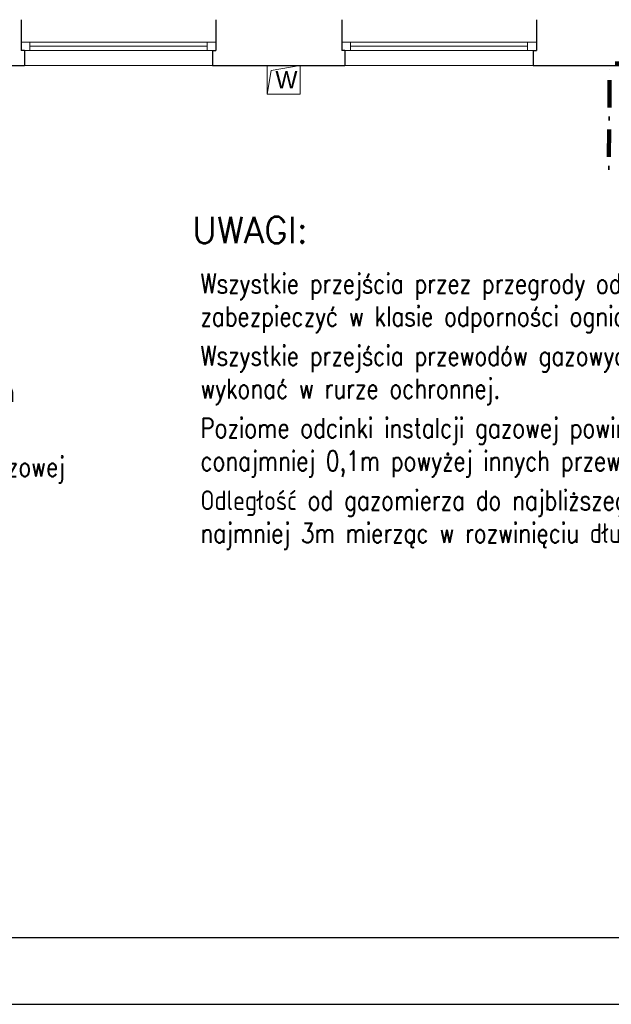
# Model space of a CAD drawing. Extents: x -220425 to -32551, y -64521 to 77206.
# Tile 5 of 59: x -193297 to -187887, y -18591 to -9595. Entities that reach past the tile are written whole.
import ezdxf

# ---------------------------------------------------------------- set-up
doc = ezdxf.new("R2010")
doc.units = 0
doc.header["$MEASUREMENT"] = 0
doc.set_wipeout_variables(frame=1)
doc.linetypes.add('Hidden Line', pattern=[50, 25, -25])
doc.linetypes.add('Kreski i kropki', pattern=[450, 250, -100, 0, -100])
for name, color, linetype, lineweight in [('#ks', 34, 'Continuous', 30), ('INWENT KONST. DREWNIANA_Nr_Pióra__20', 1, 'Continuous', 100), ('INWENT OPISY_Nr_Pióra__21', 7, 'Continuous', 9), ('INWENT WYPOSAŻENIE_Nr_Pióra__21', 7, 'Continuous', 9), ('INWENT. OKNA_Nr_Pióra__5', 7, 'Continuous', 13), ('INWENT.ŚCIANY_Nr_Pióra__1', 7, 'Continuous', 25), ('Istniejące schody_Nr_Pióra__101', 8, 'Continuous', 13)]:
    doc.layers.add(name, color=color, linetype=linetype, lineweight=lineweight)
for name, color, linetype in [('#opis', 3, 'Continuous'), ('#opisy', 252, 'Continuous'), ('Drzwi ArchiCAD', 7, 'Continuous')]:
    doc.layers.add(name, color=color, linetype=linetype)
doc.styles.add('GENERATED_STYLE_6', font='txt')
doc.styles.add('ROMANS', font='romans.shx', dxfattribs={"width": 0.85, "height": 0.11})

# ---------------------------------------------------------------- blocks, each defined once
blk = doc.blocks.new('A$C382C6C0C')
at = {"layer": '#ks', "color": 7, "lineweight": -3}
for p, q in [((0, -2848), (3890.49, -2848)), ((-248.51, -2909), (3951.49, -2909))]:
    blk.add_line(p, q, dxfattribs=at)
blk = doc.blocks.new('A$C68B6B573')
at = {"layer": 'INWENT KONST. DREWNIANA_Nr_Pióra__20', "color": 252, "linetype": 'Kreski i kropki'}
for p, q in [((9316.8, -3984), (9350.5, 20.4)), ((9650.6, 22.1), (9350.5, 20.4)), ((9316.8, -3984), (6170, -4003.4))]:
    blk.add_line(p, q, dxfattribs=at)
at = {"layer": 'INWENT WYPOSAŻENIE_Nr_Pióra__21', "color": 252, "linetype": 'Continuous'}
for p, q in [((6520, 0), (6220, 0)), ((6220, 0), (6220, -260)), ((6255.9, -44.9), (6520, 0)), ((6520, -260), (6520, 0)), ((6220, -260), (6255.9, -44.9)), ((6220, -260), (6520, -260))]:
    blk.add_line(p, q, dxfattribs=at)
at = {"layer": 'INWENT. OKNA_Nr_Pióra__5', "color": 252, "linetype": 'Continuous'}
for p, q in [((5750, 215), (3970, 215)), ((4050, 215), (4050, 140)), ((5670, 215), (5670, 140)), ((8680, 215), (6900, 215)), ((6980, 215), (6980, 140)), ((8600, 215), (8600, 140)), ((5750, 140), (3970, 140)), ((5670, 177.5), (4050, 177.5)), ((8680, 140), (6900, 140)), ((8600, 177.5), (6980, 177.5)), ((5720, 0), (4000, 0)), ((8650, 0), (6930, 0))]:
    blk.add_line(p, q, dxfattribs=at)
at = {"layer": 'INWENT.ŚCIANY_Nr_Pióra__1', "color": 252, "linetype": 'Continuous'}
for p, q in [((3970, 420), (3970, 140)), ((5750, 420), (5750, 140)), ((6900, 420), (6900, 140)), ((8680, 420), (8680, 140)), ((4000, 140), (3970, 140)), ((4000, 140), (4000, 0)), ((5720, 140), (5720, 0)), ((5720, 140), (5750, 140)), ((6930, 140), (6900, 140)), ((6930, 140), (6930, 0)), ((8650, 140), (8650, 0)), ((8650, 140), (8680, 140)), ((2790, 0), (4000, 0)), ((5720, 0), (6930, 0)), ((8650, 0), (9880, 0))]:
    blk.add_line(p, q, dxfattribs=at)
at = {"layer": 'Istniejące schody_Nr_Pióra__101', "color": 252, "linetype": 'Hidden Line'}
for p, q in [((9700, -6450), (6200, -6450)), ((10070, -6700), (6200, -6700))]:
    blk.add_line(p, q, dxfattribs=at)
at = {"layer": 'INWENT OPISY_Nr_Pióra__21', "color": 252, "linetype": 'Continuous', "style": 'GENERATED_STYLE_6'}
blk.add_text('W', height=160, dxfattribs=at).set_placement((6293.8, -208.3))
for s, p in [('dz. nr 375/3', (7093.4, -3952)), ('dz. nr 375/5', (7097.1, -4446.1))]:
    blk.add_text(s, height=300, rotation=0.41833, dxfattribs=at).set_placement(p)

msp = doc.modelspace()

# ---------------------------------------------------------------- block references
at = {"layer": 'Drzwi ArchiCAD'}
msp.add_blockref('A$C68B6B573', (-197252.38, -10015.148), dxfattribs=at)

# ---------------------------------------------------------------- next in the draw order: wipeouts: each hides what was drawn before it
msp.add_wipeout([(-200658.846, -11027.555), (-183525.651, -11027.555), (-183525.651, -17981.116), (-200875.213, -17981.116)]).dxf.layer = 'Drzwi ArchiCAD'

# ---------------------------------------------------------------- next in the draw order: block references
at = {"layer": '#ks', "color": 1, "lineweight": 35, "xscale": 10, "yscale": 10, "zscale": 10}
msp.add_blockref('A$C382C6C0C', (-200875.213, 10498.884), dxfattribs=at)

# ---------------------------------------------------------------- next in the draw order: texts
at = {"layer": '#opis', "color": 7, "style": 'ROMANS'}
msp.add_text('UWAGI:', height=240, dxfattribs=at).set_placement((-191720.29, -11636.556))
at = {"layer": '#opisy', "color": 7, "char_height": 180, "attachment_point": 1, "style": 'ROMANS'}
for s, insert, width in [('{\\W0.8;\\C0;Wszystkie przejścia przez przegrody oddzielenia pożarowego należy zabezpieczyć w klasie odporności ogniowej danej przegrody.\\H0.99999x;\\P\\H0.2x;\\P\\H5x;Wszystkie przejścia przewodów gazowych przez przegrody budowlane wykonać w rurze ochronnej.\\P\\H0.2x;\\P\\H5x;Poziome odcinki instalcji gazowej powinny być usytuowane w odległości conajmniej 0,1m powyżej innych przewodów instalacyjnych.\\P\\H0.2x;\\P\\H5x;Odległość od gazomierza do najbliższego urządzenia musi wynosić co najmniej 3m mierząc w rozwinięciu długości przewodu.}', (-191644.389, -11915.231), 8300.01048), ('\\pxi-1,l1;{\\W0.8;-projektowana instalacja gazowa rur stalowych czarnych łączonych przez \\C0;spawanie prowadzona pod stropem.^J\\H0.27778x;\\P\\pi0;\\H3.6x;W mieszkaniach dopuszcza się wykonanie instalacji gazowej z rur miedzianych twardych łączonych na lut twardy zachowując wewnętrzne średnice nominalne}', (-198956.842, -12906.099), 6582.6006)]:
    msp.add_mtext(s, dxfattribs=dict(at, insert=insert, width=width))

doc.saveas('drawing.dxf')
